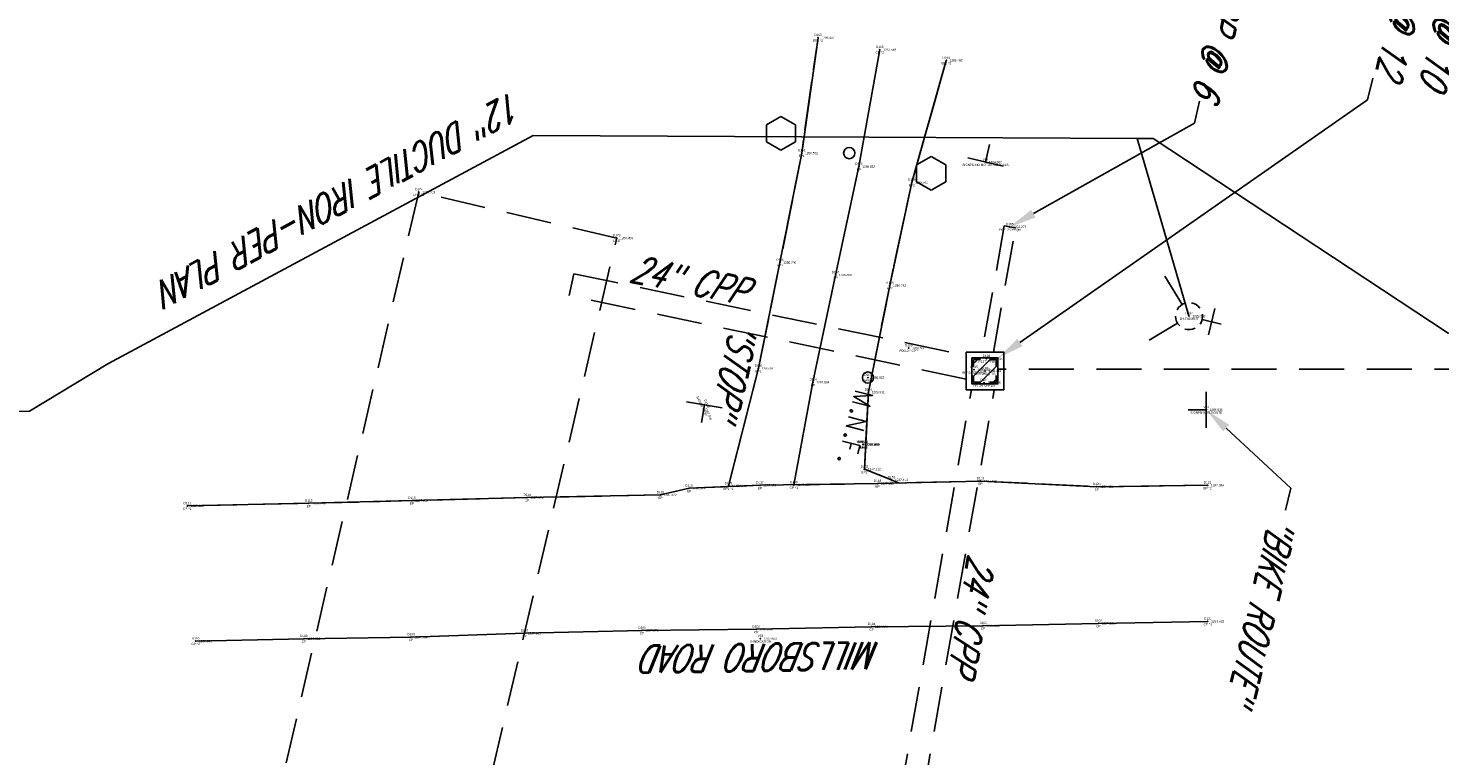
# Model space of a CAD drawing. Extents: x 0 to 213038, y 0 to 462006.
# Tile 99 of 106: x 173566 to 173691, y 454256 to 454321. Entities that reach past the tile are written whole.
import ezdxf
from ezdxf import colors
from ezdxf.entities.mleader import LeaderData, LeaderLine
from ezdxf.enums import TextEntityAlignment as Align
from ezdxf.math import Vec2, Vec3

# ---------------------------------------------------------------- set-up
doc = ezdxf.new("R2010")
doc.units = 0
doc.header["$LTSCALE"] = 20
doc.header["$MEASUREMENT"] = 0
doc.linetypes.add('DR_X_STM (no text)', pattern=[0.3, 0.2, -0.1])
doc.linetypes.add('PV_X_EP', pattern=[0.27, 0.22, -0.05])
doc.layers.get('0').update_dxf_attribs({"linetype": 'CONTINUOUS'})
for name, color, linetype in [('DR_X_BLOCKS', 124, 'CONTINUOUS'), ('DR_X_STM', 124, 'DR_X_STM (no text)'), ('DR_X_STM_PER_GIS', 124, 'DR_X_STM (no text)'), ('DR_X_TEXT', 2, 'CONTINUOUS'), ('DT_X_BREAK_LINE', 4, 'CONTINUOUS'), ('DV_X_TEXT', 2, 'CONTINUOUS'), ('PNTDESC', 3, 'CONTINUOUS'), ('PNTELEV', 5, 'CONTINUOUS'), ('PNTNO', 7, 'CONTINUOUS'), ('PNTS_DTU-4-30-2025', 1, 'CONTINUOUS'), ('PNTS_DTU-7-22-2025', 1, 'CONTINUOUS'), ('PV_X_EOP', 240, 'PV_X_EP'), ('RD_X_BLOCKS', 1, 'CONTINUOUS'), ('SN_X_BLOCKS', 94, 'CONTINUOUS'), ('SN_X_TEXT', 2, 'CONTINUOUS'), ('SV_X_CENTER_PAVT', 2, 'CONTINUOUS'), ('SV_X_MISC_BLOCKS', 2, 'CONTINUOUS'), ('UT_X_WATER_BLOCKS', 150, 'CONTINUOUS'), ('UT_X_WATER_PER_GIS', 150, 'UT_X_WATER'), ('UT_X_WATER_TEXT', 150, 'CONTINUOUS')]:
    doc.layers.add(name, color=color, linetype=linetype)
doc.layers.add('SC_SCRATCH-5', color=5, linetype='CONTINUOUS', plot=False)
doc.styles.add('LINETYPE', font='romans.shx', dxfattribs={"width": 0.9})
doc.styles.add('PTXT', font='TXT')
doc.styles.add('romans', font='romans.shx', dxfattribs={"width": 0.75, "oblique": 22.5})
doc.linetypes.add('UT_X_WATER', pattern='A,0.25,-0.15,0.25,-0.15,0.25,-0.15,0.25,-0.15,0.25,["W",LINETYPE,S=0.08,R=0,X=0.043,Y=-0.05],-0.2', length=2.05)

# ---------------------------------------------------------------- blocks, each defined once
blk = doc.blocks.new('SRVPNO1')
at = {"layer": 'PNTDESC', "style": 'PTXT'}
blk.add_attdef('DESC2', text='', height=1, dxfattribs=at).set_placement((0, -1.75), align=Align.CENTER)
at = {"layer": 'PNTELEV', "style": 'PTXT'}
blk.add_attdef('ELEV2', (1.5, -0.5), '', height=1, dxfattribs=at)
at = {"layer": 'PNTNO', "style": 'PTXT'}
blk.add_attdef('PT#', text='', height=1, dxfattribs=at).set_placement((0, 0.75), align=Align.CENTER)
blk = doc.blocks.new('CBS22B-X')
at = {"color": 8}
for p, q in [((-1.15, -0.61), (0.61, 1.15)), ((-1.15, 0.52), (-0.52, 1.15)), ((-0.55, -1.15), (1.15, 0.55)), ((0.58, -1.15), (1.15, -0.58))]:
    blk.add_line(p, q, dxfattribs=at)
at = {"color": 124}
blk.add_lwpolyline([(-1.67, 1.67), (1.67, 1.67), (1.67, -1.67), (-1.67, -1.67), (-1.67, 1.67)], close=True, dxfattribs=at)
at = {"color": 124, "flags": 128}
blk.add_lwpolyline([(-1.15, 1.15), (1.15, 1.15), (1.15, -1.15), (-1.15, -1.15), (-1.15, 1.15)], close=True, dxfattribs=at)
at = {"color": 8}
for points in [[(-0.4, 1), (-1, 1), (-1, 0.4)], [(1, 0.4), (1, 1), (0.4, 1)], [(-1, -0.4), (-1, -1), (-0.4, -1)], [(0.4, -1), (1, -1), (1, -0.4)]]:
    blk.add_lwpolyline(points, dxfattribs=at)
blk = doc.blocks.new('FH')
for p, q in [((-0.0001, 0.0602), (-0.0001, 0.1462)), ((0.0599, 0.1032), (-0.0601, 0.1032)), ((-0.0423, -0.0424), (-0.1463, -0.1463)), ((0.0423, -0.0424), (0.1463, -0.1463))]:
    blk.add_line(p, q)
for start, end in [(140.02099, 184.06293), (68.13946, 112.03798), (356.01648, 39.98885), (211.87877, 255.84793), (283.82389, 329.90967)]:
    blk.add_arc((0, 0), 0.06, start, end)
blk = doc.blocks.new('SGN1P')
for p, q in [((0, 0.08), (0, -0.08)), ((0, 0), (-0.08, 0))]:
    blk.add_line(p, q)
blk = doc.blocks.new('MNAIL')
at = {"color": 9, "flags": 128}
for points in [[(0.072, -0.0404), (0.072, 0.0396), (0.0974, -0.0404), (0.1216, 0.0396), (0.1216, -0.0404)], [(0.1905, -0.0404), (0.1905, 0.0396), (0.2319, -0.0404), (0.2319, 0.0396)], [(0.3393, 0.0396), (0.3013, 0.0396), (0.3013, -0.0404)], [(0.3013, 0.0005), (0.3283, 0.0005)], [(0.1602, -0.0297), (0.163, -0.0297), (0.1646, -0.031), (0.1663, -0.0335), (0.1663, -0.0367), (0.1646, -0.0392), (0.163, -0.0404), (0.1602, -0.0404), (0.1585, -0.0392), (0.1569, -0.0367), (0.1569, -0.0335), (0.1585, -0.031), (0.1602, -0.0297)], [(0.271, -0.0297), (0.2737, -0.0297), (0.2754, -0.031), (0.277, -0.0335), (0.277, -0.0367), (0.2754, -0.0392), (0.2737, -0.0404), (0.271, -0.0404), (0.2693, -0.0392), (0.2677, -0.0367), (0.2677, -0.0335), (0.2693, -0.031), (0.271, -0.0297)], [(0.3785, -0.0297), (0.3812, -0.0297), (0.3829, -0.031), (0.3845, -0.0335), (0.3845, -0.0367), (0.3829, -0.0392), (0.3812, -0.0404), (0.3785, -0.0404), (0.3768, -0.0392), (0.3751, -0.0367), (0.3751, -0.0335), (0.3768, -0.031), (0.3785, -0.0297)]]:
    blk.add_lwpolyline(points, dxfattribs=at)
at = {"color": 9}
blk.add_circle((0, 0), 0.0249, dxfattribs=at)
blk = doc.blocks.new('POST')
at = {"color": 32, "lineweight": -2}
for p, q in [((0, 0.075), (-0.0649, 0.0375)), ((0.0649, 0.0375), (0, 0.075)), ((-0.0649, 0.0375), (-0.0649, -0.0375)), ((0.0649, -0.0375), (0.0649, 0.0375)), ((-0.0649, -0.0375), (0, -0.075)), ((0, -0.075), (0.0649, -0.0375))]:
    blk.add_line(p, q, dxfattribs=at)

msp = doc.modelspace()

# ---------------------------------------------------------------- linework, layer by layer
at = {"layer": 'DR_X_STM'}
msp.add_lwpolyline([(173584.2, 454235.62), (173601.72, 454231.67), (173618.23, 454302.38), (173600.67, 454306.46)], close=True, dxfattribs=at)
msp.add_lwpolyline([(173584.2, 454235.62), (173601.72, 454231.67), (173618.23, 454302.38), (173600.67, 454306.46)], close=True, dxfattribs=at)
for points, elevation in [([(173651.66, 454292.25), (173653.62, 454303.28), (173652.63, 454303.45), (173650.64, 454292.25)], 1280.72), ([(173649.24, 454289.87), (173614.02, 454297.27), (173614.43, 454299.21), (173649.24, 454291.98)], 1280.53), ([(173642.3, 454246.77), (173649.71, 454288.92)], 1281.61), ([(173644.33, 454246.77), (173651.74, 454288.92)], 1281.61)]:
    msp.add_lwpolyline(points, dxfattribs=dict(at, elevation=elevation))
at = {"layer": 'DR_X_STM_PER_GIS'}
msp.add_line((173982.8, 454290.79), (173652.05, 454290.75), dxfattribs=at)
at = {"layer": 'DT_X_BREAK_LINE'}
for points in [[(173628.15, 454280.38, 1287.28), (173630.81, 454290.82, 1286.98), (173632.72, 454300.21, 1286.75), (173634.65, 454309.92, 1286.55), (173636.1, 454320.16, 1286.49)], [(173628.15, 454280.38, 1287.28), (173630.81, 454290.82, 1286.98), (173632.72, 454300.21, 1286.75), (173634.65, 454309.92, 1286.55), (173636.1, 454320.16, 1286.49)], [(173642.62, 454280.92, 1287.41), (173640.22, 454281.86, 1287.21), (173640.57, 454288.7, 1286.91), (173642.46, 454298.17, 1286.74), (173644.42, 454307.32, 1286.58), (173647.48, 454318.14, 1286.48)], [(173642.62, 454280.92, 1287.41), (173640.22, 454281.86, 1287.21), (173640.57, 454288.7, 1286.91), (173642.46, 454298.17, 1286.74), (173644.42, 454307.32, 1286.58), (173647.48, 454318.14, 1286.48)], [(173580.12, 454278.61, 1287.22), (173590.9, 454278.84, 1287.17), (173600.05, 454279.08, 1287.24), (173610.27, 454279.35, 1287.27), (173622.11, 454279.58, 1287.32), (173624.66, 454280.17, 1287.32), (173630.94, 454280.44, 1287.38), (173641.38, 454280.59, 1287.45), (173650.52, 454280.82, 1287.43), (173660.83, 454280.31, 1287.46), (173670.67, 454280.44, 1287.39)], [(173580.12, 454278.61, 1287.22), (173590.9, 454278.84, 1287.17), (173600.05, 454279.08, 1287.24), (173610.27, 454279.35, 1287.27), (173622.11, 454279.58, 1287.32), (173624.66, 454280.17, 1287.32), (173630.94, 454280.44, 1287.38), (173641.38, 454280.59, 1287.45), (173650.52, 454280.82, 1287.43), (173660.83, 454280.31, 1287.46), (173670.67, 454280.44, 1287.39)]]:
    msp.add_polyline3d(points, dxfattribs=at)
at = {"layer": 'PNTS_DTU-4-30-2025'}
for p in [(173636.1, 454320.16, 1286.49), (173641.58, 454319.1, 1286.55), (173647.48, 454318.14, 1286.48), (173634.65, 454309.92, 1286.55), (173639.73, 454308.72, 1286.61), (173650.96, 454309.12, 1284.87), (173644.42, 454307.32, 1286.58), (173600.67, 454306.46, 1286.51), (173618.23, 454302.38, 1286.46), (173653.12, 454303.37, 1282.98), (173632.72, 454300.21, 1286.75), (173637.65, 454299.1, 1286.81), (173642.46, 454298.17, 1286.74), (173669.03, 454295.45, 1289.28), (173644.15, 454292.62, 1286.5), (173651.05, 454291.67, 1280.72), (173630.81, 454290.82, 1286.98), (173640.53, 454290, 1286.93), (173649.95, 454290.69, 1280.53), (173650.91, 454290.59, 1285.91), (173635.65, 454289.58, 1287.03), (173640.57, 454288.7, 1286.91), (173650.84, 454289.55, 1280.71), (173670.56, 454287.14, 1286.93), (173640.08, 454284.05, 1287.08), (173640.1, 454284.06, 1287.09), (173640.1, 454284.06, 1287.11), (173640.12, 454284.06, 1287.07), (173640.22, 454281.86, 1287.21), (173624.66, 454280.17, 1287.32), (173628.15, 454280.38, 1287.28), (173630.94, 454280.44, 1287.38), (173633.95, 454280.47, 1287.41), (173641.38, 454280.59, 1287.45), (173642.62, 454280.92, 1287.41), (173650.52, 454280.82, 1287.43), (173660.83, 454280.31, 1287.46), (173670.67, 454280.44, 1287.39), (173580.12, 454278.61, 1287.22), (173590.9, 454278.84, 1287.17), (173600.05, 454279.08, 1287.24), (173610.27, 454279.35, 1287.27), (173622.11, 454279.58, 1287.32), (173610.05, 454267.31, 1287.62), (173620.48, 454267.56, 1287.68), (173630.62, 454267.66, 1287.7), (173640.85, 454267.89, 1287.7), (173650.74, 454267.98, 1287.69), (173660.98, 454268.18, 1287.69), (173670.69, 454268.36, 1287.68), (173580.86, 454266.61, 1287.58), (173590.47, 454266.82, 1287.56), (173599.98, 454266.97, 1287.58), (173630.99, 454266.83, 1287.66)]:
    msp.add_point(p, dxfattribs=at)
at = {"layer": 'PNTS_DTU-7-22-2025'}
msp.add_point((173626.01, 454287.58, 1287.04), dxfattribs=at)
at = {"layer": 'PV_X_EOP', "flags": 128}
for points in [[(173628.14, 454280.32), (173630.81, 454290.82), (173632.72, 454300.21), (173634.65, 454309.92), (173636.1, 454320.16)], [(173628.15, 454280.38), (173630.81, 454290.82), (173632.72, 454300.21), (173634.65, 454309.92), (173636.1, 454320.16)], [(173642.62, 454280.92), (173640.22, 454281.86), (173640.57, 454288.7), (173642.46, 454298.17), (173644.42, 454307.32), (173647.48, 454318.14)], [(173643.34, 454280.64), (173640.22, 454281.86), (173640.57, 454288.7), (173642.46, 454298.17), (173644.42, 454307.32), (173647.48, 454318.14)], [(173580.12, 454278.61), (173590.9, 454278.84), (173600.05, 454279.08), (173610.27, 454279.35), (173622.11, 454279.58), (173624.66, 454280.17), (173630.94, 454280.44), (173641.38, 454280.59), (173650.52, 454280.82), (173660.83, 454280.31), (173670.67, 454280.44)], [(173580.12, 454278.61), (173590.9, 454278.84), (173600.05, 454279.08), (173610.27, 454279.35), (173622.11, 454279.58), (173624.66, 454280.17), (173630.94, 454280.44), (173641.38, 454280.59), (173650.52, 454280.82), (173660.83, 454280.31), (173670.67, 454280.44)]]:
    msp.add_lwpolyline(points, dxfattribs=at)
at = {"layer": 'RD_X_BLOCKS'}
for centre, radius in [((173626.01, 454287.58, 1287.04), 124), ((173638.87, 454309.92), 0.5)]:
    msp.add_circle(centre, radius, dxfattribs=at)
at = {"layer": 'SC_SCRATCH-5', "extrusion": (-4.88492e-05, 1.26139e-05, 1), "elevation": -2.76}
msp.add_lwpolyline([(173712.21, 454017.96), (173797.22, 454347.16), (173584.21, 454402.16), (173499.2, 454072.96), (173712.21, 454017.96)], close=True, dxfattribs=at)
at = {"layer": 'SV_X_CENTER_PAVT'}
for points in [[(173633.95, 454280.47, 1287.41), (173635.65, 454289.58, 1287.03), (173637.65, 454299.1, 1286.81), (173639.73, 454308.72, 1286.61), (173641.58, 454319.1, 1286.55)], [(173633.95, 454280.47, 1287.41), (173635.65, 454289.58, 1287.03), (173637.65, 454299.1, 1286.81), (173639.73, 454308.72, 1286.61), (173641.58, 454319.1, 1286.55)], [(173670.69, 454268.36, 1287.68), (173660.98, 454268.18, 1287.69), (173650.74, 454267.98, 1287.69), (173640.85, 454267.89, 1287.7), (173630.62, 454267.66, 1287.7), (173620.48, 454267.56, 1287.68), (173610.05, 454267.31, 1287.62), (173599.98, 454266.97, 1287.58), (173590.47, 454266.82, 1287.56), (173580.86, 454266.61, 1287.58)], [(173670.69, 454268.36, 1287.68), (173660.98, 454268.18, 1287.69), (173650.74, 454267.98, 1287.69), (173640.85, 454267.89, 1287.7), (173630.62, 454267.66, 1287.7), (173620.48, 454267.56, 1287.68), (173610.05, 454267.31, 1287.62), (173599.98, 454266.97, 1287.58), (173590.47, 454266.82, 1287.56), (173580.86, 454266.61, 1287.58)]]:
    msp.add_polyline3d(points, dxfattribs=at)
at = {"layer": 'UT_X_WATER_PER_GIS'}
msp.add_line((173669.02, 454295.49), (173664.42, 454311.2), dxfattribs=at)
at = {"layer": 'UT_X_WATER_PER_GIS', "flags": 128}
msp.add_lwpolyline([(173878.39, 454298.19), (173692.02, 454293.93), (173665.85, 454311.2), (173664.42, 454311.2), (173610.82, 454311.48), (173573.07, 454291.22), (173566.12, 454287.03), (173128.79, 454275.74)], dxfattribs=at)

# ---------------------------------------------------------------- block references
at = {"layer": 'DR_X_BLOCKS'}
msp.add_blockref('CBS22B-X', (173650.91, 454290.59, 1285.91), dxfattribs=at)
at = {"layer": 'PNTS_DTU-4-30-2025', "xscale": 0.2, "yscale": 0.2, "zscale": 0.2}
for p, values in [((173636.1, 454320.16, 1286.49), {'PT#': 'D162', 'ELEV2': '1286.487', 'DESC2': 'EP1 ^ 2'}), ((173641.58, 454319.1, 1286.55), {'PT#': 'D163', 'ELEV2': '1286.549', 'DESC2': 'CP ^ 2'}), ((173647.48, 454318.14, 1286.48), {'PT#': 'D164', 'ELEV2': '1286.480', 'DESC2': 'EP2 ^ 2'}), ((173634.65, 454309.92, 1286.55), {'PT#': 'D161', 'ELEV2': '1286.552', 'DESC2': 'EP1'}), ((173639.73, 454308.72, 1286.61), {'PT#': 'D160', 'ELEV2': '1286.613', 'DESC2': 'CP'}), ((173650.96, 454309.12, 1284.87), {'PT#': 'V48', 'ELEV2': '1284.867', 'DESC2': 'SIGNPB-NO MOTOR VEHICALS'}), ((173644.42, 454307.32, 1286.58), {'PT#': 'D159', 'ELEV2': '1286.581', 'DESC2': 'EP2'}), ((173600.67, 454306.46, 1286.51), {'PT#': 'D174', 'ELEV2': '1286.513', 'DESC2': 'LINE ^ 3'}), ((173653.12, 454303.37, 1282.98), {'PT#': 'D165', 'ELEV2': '1282.977', 'DESC2': 'PIO-12"CPP@6'}), ((173618.23, 454302.38, 1286.46), {'PT#': 'D173', 'ELEV2': '1286.459', 'DESC2': 'LINE'}), ((173632.72, 454300.21, 1286.75), {'PT#': 'D156', 'ELEV2': '1286.746', 'DESC2': 'EP1'}), ((173637.65, 454299.1, 1286.81), {'PT#': 'D157', 'ELEV2': '1286.808', 'DESC2': 'CP'}), ((173642.46, 454298.17, 1286.74), {'PT#': 'D158', 'ELEV2': '1286.742', 'DESC2': 'EP2'}), ((173669.03, 454295.45, 1289.28), {'PT#': 'D192', 'ELEV2': '1289.282', 'DESC2': 'FH-TOP/NUT'}), ((173644.15, 454292.62, 1286.5), {'PT#': 'D196', 'ELEV2': '1286.502', 'DESC2': 'FDO-24"CPP'}), ((173630.81, 454290.82, 1286.98), {'PT#': 'D155', 'ELEV2': '1286.981', 'DESC2': 'EP1'}), ((173649.95, 454290.69, 1280.53), {'PT#': 'D195', 'ELEV2': '1280.532', 'DESC2': 'INV-24"CPP@10'}), ((173651.05, 454291.67, 1280.72), {'PT#': 'D193', 'ELEV2': '1280.724', 'DESC2': 'INV-12"CPP@12'}), ((173635.65, 454289.58, 1287.03), {'PT#': 'D154', 'ELEV2': '1287.034', 'DESC2': 'CP'}), ((173640.53, 454290, 1286.93), {'PT#': 'D100', 'ELEV2': '1286.933', 'DESC2': 'MAG'}), ((173650.84, 454289.55, 1280.71), {'PT#': 'D194', 'ELEV2': '1280.708', 'DESC2': 'INV-24"CPP@6'}), ((173650.91, 454290.59, 1285.91), {'PT#': 'D166', 'ELEV2': '1285.913', 'DESC2': 'CBS-2X2@T/G'}), ((173640.57, 454288.7, 1286.91), {'PT#': 'D153', 'ELEV2': '1286.911', 'DESC2': 'EP2'}), ((173670.56, 454287.14, 1286.93), {'PT#': 'V51', 'ELEV2': '1286.935', 'DESC2': 'SIGNPB-BIKE ROUTE'}), ((173640.12, 454284.06, 1287.07), {'PT#': 'VRS1A__', 'ELEV2': '1287.070', 'DESC2': 'M.H.S'}), ((173640.08, 454284.05, 1287.08), {'PT#': 'VRS1A_', 'ELEV2': '1287.076', 'DESC2': 'M.H.S'}), ((173640.1, 454284.06, 1287.09), {'PT#': 'CNPT1', 'ELEV2': '1287.085', 'DESC2': 'M.H.S'}), ((173640.1, 454284.06, 1287.11), {'PT#': 'VRS1A', 'ELEV2': '1287.110', 'DESC2': 'M.H.S.'}), ((173640.22, 454281.86, 1287.21), {'PT#': 'D152', 'ELEV2': '1287.212', 'DESC2': 'EP2'}), ((173642.62, 454280.92, 1287.41), {'PT#': 'D151', 'ELEV2': '1287.411', 'DESC2': 'EP2 ^ 1'}), ((173650.52, 454280.82, 1287.43), {'PT#': 'D119', 'ELEV2': '1287.430', 'DESC2': 'EP'}), ((173622.11, 454279.58, 1287.32), {'PT#': 'D115', 'ELEV2': '1287.322', 'DESC2': 'EP'}), ((173624.66, 454280.17, 1287.32), {'PT#': 'D116', 'ELEV2': '1287.322', 'DESC2': 'EP'}), ((173628.15, 454280.38, 1287.28), {'PT#': 'D148', 'ELEV2': '1287.281', 'DESC2': 'EP1 ^ 1'}), ((173630.94, 454280.44, 1287.38), {'PT#': 'D117', 'ELEV2': '1287.378', 'DESC2': 'EP'}), ((173633.95, 454280.47, 1287.41), {'PT#': 'D150', 'ELEV2': '1287.409', 'DESC2': 'CP ^ 1'}), ((173641.38, 454280.59, 1287.45), {'PT#': 'D118', 'ELEV2': '1287.452', 'DESC2': 'EP'}), ((173660.83, 454280.31, 1287.46), {'PT#': 'D120', 'ELEV2': '1287.458', 'DESC2': 'EP'}), ((173670.67, 454280.44, 1287.39), {'PT#': 'D121', 'ELEV2': '1287.386', 'DESC2': 'EP ^ 2'}), ((173580.12, 454278.61, 1287.22), {'PT#': 'D111', 'ELEV2': '1287.225', 'DESC2': 'EP ^ 1'}), ((173590.9, 454278.84, 1287.17), {'PT#': 'D112', 'ELEV2': '1287.173', 'DESC2': 'EP'}), ((173600.05, 454279.08, 1287.24), {'PT#': 'D113', 'ELEV2': '1287.239', 'DESC2': 'EP'}), ((173610.27, 454279.35, 1287.27), {'PT#': 'D114', 'ELEV2': '1287.274', 'DESC2': 'EP'}), ((173660.98, 454268.18, 1287.69), {'PT#': 'D102', 'ELEV2': '1287.688', 'DESC2': 'CP'}), ((173670.69, 454268.36, 1287.68), {'PT#': 'D101', 'ELEV2': '1287.682', 'DESC2': 'CP ^ 1'}), ((173599.98, 454266.97, 1287.58), {'PT#': 'D108', 'ELEV2': '1287.584', 'DESC2': 'CP'}), ((173610.05, 454267.31, 1287.62), {'PT#': 'D107', 'ELEV2': '1287.625', 'DESC2': 'CP'}), ((173620.48, 454267.56, 1287.68), {'PT#': 'D106', 'ELEV2': '1287.678', 'DESC2': 'CP'}), ((173630.62, 454267.66, 1287.7), {'PT#': 'D105', 'ELEV2': '1287.696', 'DESC2': 'CP'}), ((173640.85, 454267.89, 1287.7), {'PT#': 'D104', 'ELEV2': '1287.696', 'DESC2': 'CP'}), ((173650.74, 454267.98, 1287.69), {'PT#': 'D103', 'ELEV2': '1287.693', 'DESC2': 'CP'}), ((173580.86, 454266.61, 1287.58), {'PT#': 'D110', 'ELEV2': '1287.576', 'DESC2': 'CP ^ 2'}), ((173590.47, 454266.82, 1287.56), {'PT#': 'D109', 'ELEV2': '1287.562', 'DESC2': 'CP'}), ((173630.99, 454266.83, 1287.66), {'PT#': 'V53', 'ELEV2': '1287.660', 'DESC2': 'X-INDICATION'})]:
    msp.add_blockref('SRVPNO1', p, dxfattribs=at).add_auto_attribs(values)
at = {"layer": 'PNTS_DTU-7-22-2025', "xscale": 0.2, "yscale": 0.2, "zscale": 0.2, "rotation": 294.3326920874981}
msp.add_blockref('SRVPNO1', (173626.01, 454287.58, 1287.04), dxfattribs=at).add_auto_attribs({'PT#': 'D1160', 'ELEV2': '1287.039', 'DESC2': 'SIGNPB-STOP'})
at = {"layer": 'RD_X_BLOCKS', "xscale": 20, "yscale": 20, "zscale": 20}
for p in [(173632.81, 454311.68), (173646.15, 454308.12)]:
    msp.add_blockref('POST', p, dxfattribs=at)
at = {"layer": 'SN_X_BLOCKS', "xscale": 20, "yscale": 20, "zscale": 20}
for p, rotation in [((173650.96, 454309.12, 1284.87), 256.6088961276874), ((173626.01, 454287.58, 1287.04), 80.79493292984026)]:
    msp.add_blockref('SGN1P', p, dxfattribs=dict(at, rotation=rotation))
msp.add_blockref('SGN1P', (173670.56, 454287.14, 1286.93), dxfattribs=at)
msp.add_blockref('SGN1P', (173670.56, 454287.14, 1286.93), dxfattribs=at)
at = {"layer": 'SV_X_MISC_BLOCKS', "xscale": 20, "yscale": 20, "zscale": 20, "rotation": 255.7154641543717}
msp.add_blockref('MNAIL', (173640.53, 454290, 1286.93), dxfattribs=at)
at = {"layer": 'UT_X_WATER_BLOCKS', "xscale": 20, "yscale": 20, "zscale": 20, "rotation": 256.1297752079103}
msp.add_blockref('FH', (173669.03, 454295.45, 1289.28), dxfattribs=at)
msp.add_blockref('FH', (173669.03, 454295.45, 1289.28), dxfattribs=at)

# ---------------------------------------------------------------- texts
at = {"layer": 'DR_X_TEXT', "style": 'romans', "oblique": 22.5, "width": 0.75}
for rotation, p in [(348.2599, (173619.26, 454298.54, 1280.53)), (260.0258, (173649.47, 454274.35, 1280.53))]:
    msp.add_text('24" CPP', height=2.4, rotation=rotation, dxfattribs=at).set_placement(p)
at = {"layer": 'DV_X_TEXT', "style": 'romans', "oblique": 22.5, "width": 0.75}
msp.add_text('MILLSBORO ROAD ', height=2.4, rotation=180.8857, dxfattribs=at).set_placement((173641.59, 454266.53, 1287.66))
at = {"layer": 'SN_X_TEXT', "style": 'romans', "oblique": 22.5, "width": 0.75}
msp.add_text('"STOP"', height=2.4, rotation=256.93, dxfattribs=at).set_placement((173628.55, 454295.26))
at = {"layer": 'UT_X_WATER_TEXT', "style": 'romans', "oblique": 22.5, "width": 0.75}
msp.add_text('12" DUCTILE IRON-PER PLAN', height=2.4, rotation=208.2315, dxfattribs=at).set_placement((173609.19, 454315.52))

# ---------------------------------------------------------------- leaders
at = {"layer": 'DR_X_TEXT'}
ml = msp.add_multileader_mtext('Standard', dxfattribs=at)
ml.set_content('EX. CATCH BASIN\\P1285.91 TOP GRATE\\P1280.71 INV. 24" CPP @ 6\\P1280.53 INV. 24" CPP @ 10\\P1280.72  INV. 12" CPP @ 12', color=256, style='romans')
ml.set_leader_properties(color=1, linetype='CONTINUOUS', lineweight=-1)
ml.build(insert=Vec2(0, 0))
ml.multileader.update_dxf_attribs({"text_right_attachment_type": 3, "dogleg_length": 0.1, "arrow_head_size": 2.4, "scale": 20})
ctx = ml.context
ctx.base_point, ctx.scale, ctx.char_height, ctx.arrow_head_size, ctx.landing_gap_size, ctx.plane_origin, ctx.plane_x_axis, ctx.plane_y_axis = Vec3(173712.09, 454354.92), 20, 2.4, 2.4, 0.6, Vec3(173698.75, 454257.18), Vec3(-0.226507, -0.97401), Vec3(0.97401, -0.226507)
ctx.right_attachment, ctx.text_align_type = 3, 2
notes = []
notes.append((ctx, [(1, (1, 1, 0), (173684.88, 454314.63), (0.226507, 0.97401), 2, [(0, [(173652.05, 454291.73)], 0, [])])]))
ctx.mtext.insert, ctx.mtext.text_direction, ctx.mtext.rotation, ctx.mtext.alignment, ctx.mtext.flow_direction = Vec3(173703.56, 454312.95), Vec3(-0.226507, -0.97401), 4.483899, 3, 5
ml = msp.add_multileader_mtext('Standard', dxfattribs=at)
ml.set_content('1282.98 INV. 12" CPP @ 6 ', color=256, style='romans')
ml.set_leader_properties(color=1, linetype='CONTINUOUS', lineweight=-1)
ml.build(insert=Vec2(0, 0))
ml.multileader.update_dxf_attribs({"text_right_attachment_type": 3, "dogleg_length": 0.1, "arrow_head_size": 2.4, "scale": 20})
ctx = ml.context
ctx.base_point, ctx.scale, ctx.char_height, ctx.arrow_head_size, ctx.landing_gap_size, ctx.plane_origin, ctx.plane_x_axis, ctx.plane_y_axis = Vec3(173679.45, 454353.32, 1282.98), 20, 2.4, 2.4, 0.6, Vec3(173653.89, 454318.56, 1282.98), Vec3(-0.226507, -0.97401), Vec3(0.97401, -0.226507)
ctx.right_attachment, ctx.text_align_type = 3, 2
notes.append((ctx, [(1, (1, 1, 0), (173669.5, 454312.57, 1282.98), (0.226507, 0.97401), 2, [(0, [(173653.12, 454303.37, 1282.98)], 0, [])])]))
ctx.mtext.insert, ctx.mtext.text_direction, ctx.mtext.rotation, ctx.mtext.alignment, ctx.mtext.flow_direction = Vec3(173671.71, 454314.73, 1282.98), Vec3(-0.226507, -0.97401), 4.483899, 3, 5
at = {"layer": 'SN_X_TEXT'}
ml = msp.add_multileader_mtext('Standard', dxfattribs=at)
ml.set_content('"BIKE ROUTE"', color=256, style='romans')
ml.set_leader_properties(color=1, linetype='CONTINUOUS', lineweight=-1)
ml.build(insert=Vec2(0, 0))
ml.multileader.update_dxf_attribs({"text_right_attachment_type": 3, "dogleg_length": 0.1, "arrow_head_size": 2.4, "scale": 20})
ctx = ml.context
ctx.base_point, ctx.scale, ctx.char_height, ctx.arrow_head_size, ctx.landing_gap_size, ctx.plane_origin, ctx.plane_x_axis, ctx.plane_y_axis = Vec3(173677.6, 454278.23), 20, 2.4, 2.4, 0.6, Vec3(173672.02, 454286.83), Vec3(-0.229777, -0.973243), Vec3(0.973243, -0.229777)
ctx.right_attachment = 3
notes.append((ctx, [(0, (1, 1, 0), (173678.06, 454280.18), (-0.229777, -0.973243), 2, [(0, [(173670.56, 454287.14)], 0, [])])]))
ctx.mtext.insert, ctx.mtext.text_direction, ctx.mtext.rotation, ctx.mtext.flow_direction = Vec3(173678.63, 454277.37), Vec3(-0.229777, -0.973243), 4.48054, 5
for ctx, leaders in notes:
    for number, flags, end, landing, length, lines in leaders:
        leader = LeaderData()
        leader.index, (leader.has_last_leader_line, leader.has_dogleg_vector, leader.attachment_direction) = number, flags
        leader.last_leader_point, leader.dogleg_vector, leader.dogleg_length = Vec3(end), Vec3(landing), length
        for number, points, colour, breaks in lines:
            line = LeaderLine()
            line.index, line.vertices, line.color, line.breaks = number, Vec3.list(points), colors.encode_raw_color(colour), breaks
            leader.lines.append(line)
        ctx.leaders.append(leader)

doc.saveas('drawing.dxf')
